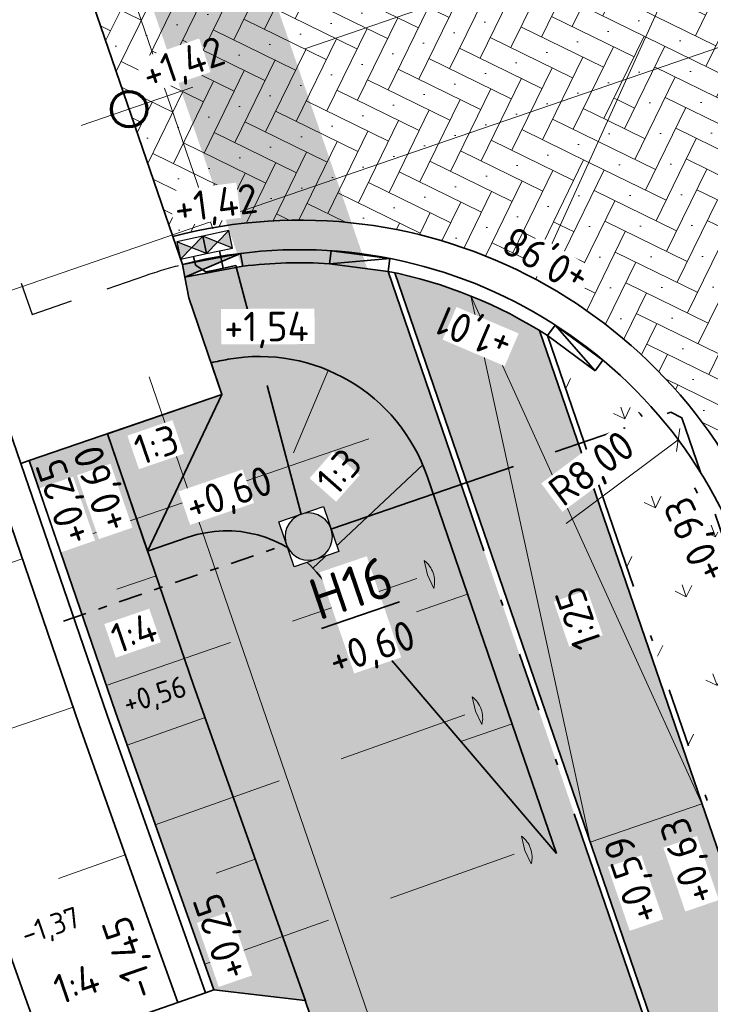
# Model space of a CAD drawing. Header units: metres. Extents: x 264779 to 275389, y 575281 to 580396.
# Tile 151 of 174: x 265496 to 265508, y 577012 to 577029. Entities that reach past the tile are written whole.
import ezdxf

# ---------------------------------------------------------------- set-up
doc = ezdxf.new("R2010")
doc.units = ezdxf.units.M
doc.set_wipeout_variables(frame=1)
for name, pattern in [('AM-AS', [16, 10, -2, 2, -2]), ('B-WE-RI-HWA_HUISAANSLUITING_PVC_125-G', [10, 3.25, -0.75, 1.25, -0.75, 1.25, -0.75, 1.25, -0.75]), ('B-WE-RI-HWA_PVC_125-G', [10, 2.25, -1.083333, 2.25, -1.083333, 2.25, -1.083333]), ('B-WE-RI-HWA_PVC_315-G', [10, 2, -1.125, 0.75, -1.125, 2, -1.125, 0.75, -1.125]), ('B-WE-VH-KANTOPSLUITING_OPSLUITBAND_[AFMETINGEN1]-G', [10, 5.5, -0.875, 0, -0.875, 1, -0.875, 0, -0.875]), ('B-WE-VH-KANTOPSLUITING_TROTTOIRBAND_RWS_[AFMETINGEN1]-G', [10, 2.5, -1.5, 0, -1.5, 0, -1.5, 0, -1.5, 0, -1.5]), ('DASHED', [19.05, 12.7, -6.35]), ('HIDDEN', [9.525, 6.35, -3.175])]:
    doc.linetypes.add(name, pattern=pattern)
for name, color, linetype, lineweight, true_color in [('B-WE-KL-TRACE-A', 9, 'Continuous', 13, 0x808080), ('N-GV-GR-GRAS_BERMKRUIDENMENGSEL-A', 7, 'Continuous', 18, 0x00a500), ('N-OI-RI-HWA_KOLKAANSLUITING_PVC_160-G', 150, 'B-WE-RI-HWA_HUISAANSLUITING_PVC_125-G', 35, 0x007fff), ('N-OI-RI-HWA_KOLKAANSLUITING_PVC_200-G', 150, 'B-WE-RI-HWA_PVC_125-G', 35, 0x007fff), ('N-OI-RI-HWA_PVC_315-G', 150, 'B-WE-RI-HWA_PVC_315-G', 35, 0x007fff), ('N-WE-RI-HWA_KOLK-S', 150, 'Continuous', 25, 0x007fff), ('N-WE-RI-HWA_RIOOLPUT_INSPECTIEPUT-S', 150, 'Continuous', 25, 0x007fff), ('N-WE-VH-VERHARDING_STRAATBAKSTEEN_DIKFORMAAT_KEPER-ROOD-PAARS-A', 7, 'Continuous', 18, 0xa45729), ('N-WE-VH-VERHARDING_STRAATBAKSTEEN_WAALFORMAAT_HALF_PAARS-BRUIN-A', 7, 'Continuous', 18, 0x66332b)]:
    doc.layers.add(name, color=color, linetype=linetype, lineweight=lineweight, true_color=true_color)
for name, color, linetype, lineweight in [('B-XX-AL-HOOGTELABEL-T25', 252, 'Continuous', 9), ('N-CO-AM-AS-G', 10, 'AM-AS', 9), ('N-WA-RI-DETAIL1-G', 1, 'HIDDEN', 18), ('N-WE-GK-BESCHOEIING-G', 130, 'B-WE-GK-BESCHOEIING_TYPE_1-G', 35), ('N-WE-GK-BESCHOEIING_ACHTERKANT-G', 130, 'Continuous', 35), ('N-WE-GW-TALUD_KRUIN-G', 3, 'Continuous', 35), ('N-WE-GW-TALUD_TEEN-G', 94, 'Continuous', 35), ('N-WE-GW-TALUDARCERING_KORT-G', 90, 'Continuous', 18), ('N-WE-GW-TALUDARCERING_LANG-G', 60, 'Continuous', 13), ('N-WE-GW-WATERGANG_BODEM-G', 44, 'Continuous', 35), ('N-WE-RI-ALGEMEEN-PUTNUMMER_HWA-T35', 7, 'Continuous', 35), ('N-WE-VH-GOOT_SBS-G', 40, 'Continuous', 35), ('N-WE-VH-HELLING_AANDUIDING-G', 30, 'Continuous', 18), ('N-WE-VH-KANTOPSLUITING_ELEMENT_EINDVERLOOPBAND_110-220x250-G', 40, 'Continuous', 35), ('N-WE-VH-KANTOPSLUITING_ELEMENT_VERLOOPBAND_110-220x250_190-220x160-G', 40, 'Continuous', 35), ('N-WE-VH-KANTOPSLUITING_INRITBAND_190-220x160-G', 60, 'B-WE-VH-KANTOPSLUITING_GAZONBAND_[AFMETINGEN1]-G', 35), ('N-WE-VH-KANTOPSLUITING_OPSLUITBAND_100x200-G', 60, 'B-WE-VH-KANTOPSLUITING_OPSLUITBAND_[AFMETINGEN1]-G', 35), ('N-WE-VH-KANTOPSLUITING_TROTTOIRBAND_RWS_110-220x250-G', 60, 'B-WE-VH-KANTOPSLUITING_TROTTOIRBAND_RWS_[AFMETINGEN1]-G', 35), ('N-WE-VH-KNIKLIJN_AANDUIDING-G', 30, 'Continuous', 18), ('N-WE-VH-VERHARDING_STRAATBAKSTEEN_DIKFORMAAT_KEPER-G', 40, 'Continuous', 35), ('N-WE-VH-VERHARDING_STRAATBAKSTEEN_WAALFORMAAT_HALF-G', 40, 'Continuous', 35), ('N-XX-AL-HOOGTELABEL-T25-M', 7, 'Continuous', 25), ('T-WE-GR-TOEKOMSTIG-G', 3, 'DASHED', 25), ('X-XX-AL-AANPIJLING-T25', 7, 'Continuous', 25)]:
    doc.layers.add(name, color=color, linetype=linetype, lineweight=lineweight)
doc.layers.add('X-XX-AL-HULPLAAG-G', color=6, linetype='Continuous', lineweight=18, plot=False)
doc.layers.add('X-XX-AL-T70-250', color=210, linetype='Continuous', lineweight=70, plot=False)
doc.styles.add('NLCS-ISO-ANNOTATIVE-T25', font='NLCS-ISO.ttf', dxfattribs={"height": 2.5})
doc.styles.add('NLCS-ISO-ANNOTATIVE-T35', font='NLCS-ISO.ttf', dxfattribs={"height": 3.5})
doc.styles.add('NLCS-ISO-M1000-T25', font='NLCS-ISO.ttf', dxfattribs={"height": 2.5})
doc.linetypes.add('B-WE-GK-BESCHOEIING_TYPE_1-G', pattern='A,7.5,[151,NLCS.shx,S=2,R=0,X=-0.25,Y=0.6],2.5', length=10)
doc.linetypes.add('B-WE-VH-KANTOPSLUITING_GAZONBAND_[AFMETINGEN1]-G', pattern='A,4,-3,[160,NLCS.shx,S=0.25,R=0,X=0,Y=0],-3', length=10)
doc.dimstyles.new('NLCS-ANNOTATIVE-T25-SCHRAP', dxfattribs={"dimtxt": 2.5, "dimasz": 1.4, "dimexe": 2, "dimexo": 2, "dimgap": 0.7, "dimtad": 1, "dimzin": 0, "dimtxsty": 'NLCS-ISO-ANNOTATIVE-T25', "dimblk": 'OBLIQUE', "dimcen": 2.5, "dimdle": 2, "dimclrd": 256, "dimclre": 256, "dimclrt": 256, "dimadec": 1, "dimazin": 0, "dimtfac": 1, "dimtofl": 0, "dimtmove": 1, "dimatfit": 0, "dimldrblk": 'OBLIQUE', "dimfxl": 2, "dimfxlon": 1, "dimtfillclr": 256, "dimtolj": 1, "dimtzin": 0, "dimlwd": 18, "dimlwe": 18, "dimarcsym": 0})
pattern_1 = [(109.0885258, (229379.4453, 679350.7839), (-1.011904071, 0.491604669), [0.2109375, -1.380052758]), (64.0885258, (229379.4453, 679350.7839), (-1.011904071, 0.491604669), [0.2109375, -0.9140625]), (154.0885258, (229379.4453, 679350.7839), (-0.491604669, -1.011904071), [0.2109375, -0.9140625])]

# ---------------------------------------------------------------- blocks, each defined once
blk = doc.blocks.new('*U270')
blk.add_wipeout([(-1.125, 0.75), (1.125, 0.75), (1.125, -0.75), (-1.125, -0.75)])
h = blk.add_hatch(color=256)
h.dxf.hatch_style = 1
h.paths.add_polyline_path([(0, 0), (-1.125, 0.75), (-1.125, -0.75)])
h.paths.add_polyline_path([(1.125, -0.75), (1.125, 0.75), (0, 0)])
for p, q in [((-1.125, -0.75), (1.125, 0.75)), ((1.125, -0.75), (-1.125, 0.75))]:
    blk.add_line(p, q)
at = {"flags": 128}
blk.add_lwpolyline([(-1.125, -0.75), (1.125, -0.75), (1.125, 0.75), (-1.125, 0.75)], close=True, dxfattribs=at)
blk = doc.blocks.new('*U271')
blk.add_wipeout([(-1.125, 0.75), (1.125, 0.75), (1.125, -0.75), (-1.125, -0.75)])
h = blk.add_hatch(color=256)
h.dxf.hatch_style = 1
h.paths.add_polyline_path([(0, 0), (-1.125, 0.75), (-1.125, -0.75)])
h.paths.add_polyline_path([(1.125, -0.75), (1.125, 0.75), (0, 0)])
for p, q in [((-1.125, -0.75), (1.125, 0.75)), ((1.125, -0.75), (-1.125, 0.75))]:
    blk.add_line(p, q)
at = {"flags": 128}
blk.add_lwpolyline([(-1.125, -0.75), (1.125, -0.75), (1.125, 0.75), (-1.125, 0.75)], close=True, dxfattribs=at)
blk = doc.blocks.new('*U272')
blk.add_wipeout([(-1.125, 0.75), (1.125, 0.75), (1.125, -0.75), (-1.125, -0.75)])
h = blk.add_hatch(color=256)
h.dxf.hatch_style = 1
h.paths.add_polyline_path([(0, 0), (-1.125, 0.75), (-1.125, -0.75)])
h.paths.add_polyline_path([(1.125, -0.75), (1.125, 0.75), (0, 0)])
for p, q in [((-1.125, -0.75), (1.125, 0.75)), ((1.125, -0.75), (-1.125, 0.75))]:
    blk.add_line(p, q)
at = {"flags": 128}
blk.add_lwpolyline([(-1.125, -0.75), (1.125, -0.75), (1.125, 0.75), (-1.125, 0.75)], close=True, dxfattribs=at)
blk = doc.blocks.new('*U273')
blk.add_wipeout([(-1.125, 0.75), (1.125, 0.75), (1.125, -0.75), (-1.125, -0.75)])
h = blk.add_hatch(color=256)
h.dxf.hatch_style = 1
h.paths.add_polyline_path([(0, 0), (-1.125, 0.75), (-1.125, -0.75)])
h.paths.add_polyline_path([(1.125, -0.75), (1.125, 0.75), (0, 0)])
for p, q in [((-1.125, -0.75), (1.125, 0.75)), ((1.125, -0.75), (-1.125, 0.75))]:
    blk.add_line(p, q)
at = {"flags": 128}
blk.add_lwpolyline([(-1.125, -0.75), (1.125, -0.75), (1.125, 0.75), (-1.125, 0.75)], close=True, dxfattribs=at)
blk = doc.blocks.new('*U300')
at = {"flags": 128}
blk.add_lwpolyline([(0, 0), (18.867, 6.48)], dxfattribs=at)
blk = doc.blocks.new('*U182')
h = blk.add_hatch(color=256)
h.dxf.hatch_style = 1
h.paths.add_polyline_path([(0, 0.22), (-1, 0.22), (-1, 0)])
for p, q in [((-1, 0), (0, 0.22)), ((0, 0.22), (-1, 0.22)), ((-1, 0.22), (-1, 0)), ((0, 0), (0, 0.22)), ((-1, 0), (0, 0))]:
    blk.add_line(p, q)
blk = doc.blocks.new('*U156')
for p, q in [((-0.5, 0), (0, 0.11)), ((0, 0.11), (-0.5, 0.11)), ((-0.5, 0.11), (-0.5, 0)), ((0, 0), (0, 0.11)), ((-0.5, 0), (0, 0))]:
    blk.add_line(p, q)
blk = doc.blocks.new('N-SRI-PUT_HWA-SO')
at = {"ltscale": 0.99999}
blk.add_wipeout([(-2, 2), (2, 2), (2, -2), (-2, -2)], dxfattribs=at)
h = blk.add_hatch(color=256, dxfattribs=at)
h.dxf.hatch_style = 1
h.paths.add_polyline_path([(-2, 0, 1), (2, 0, 1)])
at = {"ltscale": 0.99999, "flags": 128}
blk.add_lwpolyline([(-2, -2), (2, -2), (2, 2), (-2, 2)], close=True, dxfattribs=at)
at = {"ltscale": 0.99999}
blk.add_circle((0, 0), 2, dxfattribs=at)
blk = doc.blocks.new('_Oblique')
at = {"color": 0, "linetype": 'ByBlock', "lineweight": -2}
blk.add_line((-0.5, -0.5), (0.5, 0.5), dxfattribs=at)
blk = doc.blocks.new('*D308')
at = {"layer": 'Defpoints', "color": 0, "transparency": 16777216}
for p in [(265507.403, 577021.735), (265500.992, 577016.951)]:
    blk.add_point(p, dxfattribs=at)
at = {"layer": 'X-XX-AL-AANPIJLING-T25', "lineweight": 18, "transparency": 16777216}
blk.add_line((265505.508, 577020.321), (265507.403, 577021.735), dxfattribs=at)
at = {"layer": 'X-XX-AL-AANPIJLING-T25', "lineweight": 18, "transparency": 16777216, "xscale": 0.28, "yscale": 0.28, "zscale": 0.28, "rotation": 36.73331481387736}
blk.add_blockref('_Oblique', (265507.403, 577021.735), dxfattribs=at)
at = {"layer": 'X-XX-AL-AANPIJLING-T25', "transparency": 16777216, "insert": (265505.968, 577021.213), "char_height": 0.5, "attachment_point": 5, "rotation": 36.7333, "style": 'NLCS-ISO-ANNOTATIVE-T25', "bg_fill": 3, "box_fill_scale": 1.1, "bg_fill_color": 256, "bg_fill_true_color": 13158600, "bg_fill_transparency": 0}
blk.add_mtext('\\A1;R8,00', dxfattribs=at)

msp = doc.modelspace()

# ---------------------------------------------------------------- hatches: boundary and pattern name
at = {"layer": 'B-WE-KL-TRACE-A'}
h = msp.add_hatch(dxfattribs=at)
h.set_pattern_fill('DOTS', color=256, scale=0.5)
h.set_pattern_definition([(0, (265713.50372, 576754.34745), (0.079375, 0.15875), [0, -0.15875])])
h.paths.add_polyline_path([(265257.497, 576901.576), (265280.092, 576836.285), (265298.31, 576783.268), (265291.791, 576781.392), (265239.384, 576934.357), (265222.655, 576983.209), (265230.7, 576979.939), (265245.297, 576937.421), (265245.427, 576937.04)])
h.paths.add_polyline_path([(265223.141, 576984.793), (265219.917, 576993.606), (265211.971, 577028.584), (265210.547, 577042.097), (265222.786, 577002.989), (265229.989, 576982.009)])
h.paths.add_polyline_path([(265207.488, 577055.376), (265208.876, 577042.208), (265202.774, 577069.069)])
h.paths.add_polyline_path([(265194.59, 577097.909), (265209.11, 577055.736), (265209.669, 577050.426), (265224.354, 577003.504), (265246.856, 576937.963), (265259.058, 576902.111), (265281.655, 576836.813), (265331.28, 576692.401), (265402.247, 576711.023), (265417.831, 576715.057), (265434.246, 576719.393), (265450.777, 576723.65), (265466.98, 576727.876), (265483.558, 576732.243), (265517.748, 576741.103), (265533.987, 576745.376), (265551.26, 576749.845), (265566.674, 576753.911), (265582.241, 576757.871), (265589.311, 576759.685), (265591.043, 576760.329), (265486.412, 577064.17), (265488.303, 577064.821), (265593.602, 576759.04), (265591.727, 576758.343), (265591.58, 576758.769), (265589.803, 576758.108), (265582.65, 576756.272), (265567.088, 576752.314), (265551.677, 576748.248), (265534.403, 576743.779), (265518.165, 576739.506), (265483.975, 576730.646), (265467.398, 576726.28), (265451.191, 576722.053), (265434.662, 576717.796), (265418.248, 576713.46), (265402.664, 576709.426), (265330.216, 576690.416), (265298.846, 576781.706), (265290.739, 576779.372), (265237.824, 576933.823), (265212.508, 577007.744), (265210.34, 577028.314), (265197.8, 577083.516), (265193.03, 577097.371)])
at = {"layer": 'N-GV-GR-GRAS_BERMKRUIDENMENGSEL-A'}
h = msp.add_hatch(dxfattribs=at)
h.set_pattern_fill('AGR-KRUIDEN', color=256, scale=0.5625, pattern_type=2)
h.set_pattern_definition([(109.0885258, (229273.9467, 679383.4868), (-1.011904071, 0.491604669), [0.2109375, -1.380052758]), (64.0885258, (229273.9467, 679383.4868), (-1.011904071, 0.491604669), [0.2109375, -0.9140625]), (154.0885258, (229273.9467, 679383.4868), (-0.491604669, -1.011904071), [0.2109375, -0.9140625])])
h.paths.add_polyline_path([(265515.065, 577019.136), (265515.39, 577018.19), (265516.808, 577018.677), (265505.214, 577052.44, -0.414214), (265509.113, 577060.419), (265510.059, 577060.744), (265509.572, 577062.163), (265508.626, 577061.838, 0.414214), (265503.795, 577051.953)])
h = msp.add_hatch(dxfattribs=at)
h.set_pattern_fill('AGR-KRUIDEN', color=256, scale=0.5625, pattern_type=2)
h.set_pattern_definition(pattern_1)
edge = h.paths.add_edge_path()
edge.add_line((265525.933, 576962.949), (265527.523, 576963.492))
edge.add_line((265527.523, 576963.492), (265523.242, 576976.003))
edge.add_line((265523.242, 576976.003), (265523.45, 576976.074))
edge.add_line((265523.45, 576976.074), (265512.619, 577007.724))
edge.add_line((265512.619, 577007.724), (265509.696, 577016.235))
edge.add_line((265509.696, 577016.235), (265509.488, 577016.163))
edge.add_line((265509.488, 577016.163), (265508.35, 577019.478))
edge.add_arc((265500.992, 577016.951), 7.78, 18.9534, 49.9498)
edge.add_line((265505.998, 577022.906), (265505.192, 577023.499))
edge.add_line((265505.192, 577023.499), (265510.821, 577007.108))
edge.add_line((265510.821, 577007.108), (265525.933, 576962.949))
at = {"layer": 'N-WE-VH-VERHARDING_STRAATBAKSTEEN_DIKFORMAAT_KEPER-ROOD-PAARS-A'}
h = msp.add_hatch(dxfattribs=at)
h.set_pattern_fill('AVH-SBS_DIKFORMAAT_KEPER', color=256, scale=28.125, angle=224.86, pattern_type=2)
h.set_pattern_definition([(243.94852576, (71884.3889, 116960.9372), (0.1782353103, -0.51914757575), [1.5525, -0.77625]), (153.94852576, (71885.43497, 116960.42584), (0.1782353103, -0.51914757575), [1.5525, -0.77625]), (243.94852576, (71884.1371, 116959.98025), (0.1782353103, -0.51914757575), [0, -2.32875]), (243.94852576, (71884.8267, 116960.50717), (0.1782353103, -0.51914757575), [0, -2.32875])])
edge = h.paths.add_edge_path()
edge.add_arc((265500.992, 577016.951), 8.5, 18.9534, 61.928)
edge.add_line((265504.992, 577024.451), (265507.809, 577030.658))
edge.add_line((265507.809, 577030.658), (265501.772, 577033.825))
edge.add_arc((265494.008, 577037.285), 8.5, 335.9787, 378.9534)
edge.add_line((265502.048, 577040.046), (265506.587, 577041.605))
edge.add_line((265506.587, 577041.605), (265513.571, 577021.27))
edge.add_line((265513.571, 577021.27), (265509.031, 577019.711))
at = {"layer": 'N-WE-VH-VERHARDING_STRAATBAKSTEEN_WAALFORMAAT_HALF_PAARS-BRUIN-A'}
h = msp.add_hatch(dxfattribs=at)
h.set_pattern_fill('AVH-SBS_WAALFORMAAT_HALFST', color=256, scale=28.125, angle=359.8649, style=0, pattern_type=2)
h.set_pattern_definition([(18.95339914, (53431.10338, 115509.40288), (-0.09134972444, 0.2660014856), []), (108.95339914, (53432.1674, 115509.7683), (-1.0640059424, -0.3653988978), [0.28125, -0.28125]), (108.95339914, (53431.544, 115509.8516), (-1.0640059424, -0.3653988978), [0.28125, -0.28125]), (18.95339914, (53431.5897, 115509.7186), (-0.1826994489, 0.5320029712), [0, -1.125, 0, 0, 0]), (18.95339914, (53432.03036, 115510.1673), (-0.1826994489, 0.5320029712), [0, -1.125, 0, 0, 0])])
edge = h.paths.add_edge_path()
edge.add_line((265573.781, 576816.644), (265590.533, 576767.333))
edge.add_line((265590.533, 576767.333), (265592.599, 576767.469))
edge.add_line((265592.599, 576767.469), (265575.674, 576817.289))
edge.add_line((265575.674, 576817.289), (265526.519, 576960.929))
edge.add_line((265526.519, 576960.929), (265525.817, 576962.981))
edge.add_line((265525.817, 576962.981), (265510.727, 577007.076))
edge.add_line((265510.727, 577007.076), (265505.058, 577023.583))
edge.add_arc((265500.992, 577016.951), 7.78, 58.4908, 78.0135)
edge.add_line((265502.607, 577024.561), (265508.835, 577006.427))
edge.add_line((265508.835, 577006.427), (265573.781, 576816.644))

# ---------------------------------------------------------------- linework, layer by layer
at = {"layer": 'N-CO-AM-AS-G'}
msp.add_lwpolyline([(265289.228, 576955.593), (265507.809, 577030.658)], dxfattribs=at)
at = {"layer": 'N-OI-RI-HWA_KOLKAANSLUITING_PVC_160-G', "flags": 128}
msp.add_lwpolyline([(265501.539, 577020.233), (265507.275, 577022.203), (265507.466, 577022.109), (265508.247, 577019.839), (265508.437, 577019.746), (265508.579, 577019.794)], dxfattribs=at)
at = {"layer": 'N-OI-RI-HWA_KOLKAANSLUITING_PVC_200-G', "flags": 128}
msp.add_lwpolyline([(265501.022, 577020.478), (265499.916, 577024.685), (265499.558, 577024.608)], dxfattribs=at)
at = {"layer": 'N-WA-RI-DETAIL1-G', "ltscale": 0.35, "flags": 128}
for points in [[(265496.912, 577019.95), (265502.586, 577021.899)], [(265497.724, 577017.586), (265503.398, 577019.535)], [(265498.555, 577015.228), (265504.21, 577017.234)], [(265499.39, 577012.872), (265505.045, 577014.878)]]:
    msp.add_lwpolyline(points, dxfattribs=at)
for points in [[(265503.267, 577019.225), (265503.162, 577019.454), (265503.104, 577019.698, -0.3)], [(265504.081, 577016.923), (265503.974, 577017.15), (265503.914, 577017.394, -0.3)], [(265504.917, 577014.567), (265504.81, 577014.794), (265504.75, 577015.038, -0.3)]]:
    msp.add_lwpolyline(points, format="xyb", close=True, dxfattribs=at)
at = {"layer": 'N-WE-GK-BESCHOEIING-G', "ltscale": 0.6, "flags": 128}
msp.add_lwpolyline([(265496.277, 577021.337), (265497.738, 577017.081), (265499.402, 577012.39)], dxfattribs=at)
at = {"layer": 'N-WE-GK-BESCHOEIING_ACHTERKANT-G', "flags": 128}
msp.add_lwpolyline([(265499.402, 577012.39), (265499.544, 577012.439), (265497.88, 577017.13), (265496.419, 577021.386), (265496.277, 577021.337)], dxfattribs=at)
at = {"layer": 'N-WE-GW-TALUD_KRUIN-G', "ltscale": 0.99999, "flags": 128}
for points in [[(265499.682, 577022.506), (265498.425, 577019.854)], [(265501.095, 577012.254), (265499.202, 577017.591), (265497.743, 577021.84)]]:
    msp.add_lwpolyline(points, dxfattribs=at)
at = {"layer": 'N-WE-GW-TALUDARCERING_KORT-G'}
for p, q in [((265501.479, 577022.912), (265500.893, 577021.518)), ((265496.302, 577019.725), (265495.167, 577019.335)), ((265498.567, 577019.439), (265497.905, 577019.212)), ((265503.84, 577019.126), (265502.974, 577018.828)), ((265498.045, 577014.72), (265496.914, 577014.319)), ((265500.246, 577014.647), (265499.586, 577014.413))]:
    msp.add_line(p, q, dxfattribs=at)
at = {"layer": 'N-WE-GW-TALUDARCERING_LANG-G'}
for p, q in [((265503.08, 577021.315), (265501.22, 577019.568)), ((265497.162, 577017.219), (265494.893, 577016.439)), ((265499.398, 577017.04), (265498.078, 577016.572)), ((265504.593, 577016.933), (265503.727, 577016.636))]:
    msp.add_line(p, q, dxfattribs=at)
at = {"layer": 'N-WE-GW-WATERGANG_BODEM-G'}
msp.add_lwpolyline([(265497.266, 577016.916), (265498.597, 577013.166), (265498.933, 577012.224), (265499.402, 577012.39), (265497.738, 577017.081), (265496.277, 577021.337), (265492.983, 577030.927), (265491.522, 577035.183), (265486.683, 577048.734), (265485.432, 577052.41), (265485.006, 577052.264), (265486.212, 577048.566), (265491.05, 577035.018), (265492.51, 577030.765), (265495.804, 577021.175)], close=True, dxfattribs=at)
at = {"layer": 'N-WE-GW-WATERGANG_BODEM-G', "flags": 128}
msp.add_lwpolyline([(265485.006, 577052.264), (265483.058, 577050.545), (265483.952, 577047.759), (265488.785, 577034.225), (265490.241, 577029.985), (265493.534, 577020.395), (265495, 577016.125), (265496.329, 577012.378), (265496.666, 577011.436), (265498.933, 577012.224)], dxfattribs=at)
at = {"layer": 'N-WE-VH-HELLING_AANDUIDING-G'}
msp.add_line((265507.804, 577015.585), (265505.913, 577014.936), dxfattribs=at)
msp.add_lwpolyline([(265507.804, 577015.585), (265503.894, 577024.169), (265505.913, 577014.936)], dxfattribs=at)
at = {"layer": 'N-WE-VH-KANTOPSLUITING_INRITBAND_190-220x160-G', "flags": 128}
msp.add_lwpolyline([(265505.192, 577023.499, 0.094303), (265502.494, 577024.584)], format="xyb", dxfattribs=at)
at = {"layer": 'N-WE-VH-KANTOPSLUITING_OPSLUITBAND_100x200-G', "flags": 128}
for points in [[(265590.588, 576759.087), (265589.455, 576762.422), (265590.43, 576767.326), (265573.686, 576816.611), (265508.74, 577006.395), (265502.494, 577024.584)], [(265527.523, 576963.492), (265525.933, 576962.949), (265510.821, 577007.108), (265505.192, 577023.499)]]:
    msp.add_lwpolyline(points, dxfattribs=at)
at = {"layer": 'N-WE-VH-KANTOPSLUITING_TROTTOIRBAND_RWS_110-220x250-G', "ltscale": 0.99999, "flags": 128}
for points in [[(265501.502, 577024.714, 0.047237), (265500.036, 577024.672, 0.047237)], [(265509.163, 577017.109), (265508.35, 577019.478, 0.136078), (265505.998, 577022.906, 0.136078)]]:
    msp.add_lwpolyline(points, format="xyb", dxfattribs=at)
at = {"layer": 'N-WE-VH-KNIKLIJN_AANDUIDING-G', "ltscale": 0.75}
for points in [[(265501.772, 577033.825), (265507.809, 577030.658), (265504.992, 577024.451)], [(265497.988, 577029.792), (265499.528, 577025.307)]]:
    msp.add_lwpolyline(points, dxfattribs=at)
at = {"layer": 'N-WE-VH-VERHARDING_STRAATBAKSTEEN_WAALFORMAAT_HALF-G', "flags": 128}
for points in [[(265590.677, 576759.137), (265589.559, 576762.429), (265590.533, 576767.333), (265573.781, 576816.644), (265508.835, 577006.427), (265502.607, 577024.561)], [(265527.555, 576963.398), (265525.871, 576962.822), (265510.727, 577007.076), (265505.058, 577023.583)]]:
    msp.add_lwpolyline(points, dxfattribs=at)
at = {"layer": 'X-XX-AL-HULPLAAG-G'}
msp.add_lwpolyline([(265289.959, 576953.465), (265313.574, 576961.575), (265326.607, 576966.051), (265344.493, 576972.193), (265361.724, 576978.111), (265374.303, 576982.431), (265452.786, 577009.383), (265467.748, 577014.521), (265499.489, 577025.422), (265508.54, 577028.53)], dxfattribs=at)
at = {"layer": 'X-XX-AL-T70-250'}
msp.add_circle((265498.111, 577027.327), 0.3, dxfattribs=at)

# ---------------------------------------------------------------- block references
at = {"layer": 'N-OI-RI-HWA_PVC_315-G', "xscale": 0.2, "yscale": 0.2, "zscale": 0.2}
msp.add_blockref('*U300', (265497, 577018.673), dxfattribs=at)
at = {"layer": 'N-WE-VH-KANTOPSLUITING_ELEMENT_VERLOOPBAND_110-220x250_190-220x160-G', "yscale": 1.999999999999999}
for p, xscale, zscale, rotation in [((265501.531, 577024.932), 1.999999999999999, 1.999999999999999, 172.5530904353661), ((265506.128, 577023.083), -2, 2, 143.6346098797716)]:
    msp.add_blockref('*U156', p, dxfattribs=dict(at, xscale=xscale, zscale=zscale, rotation=rotation))

# ---------------------------------------------------------------- next in the draw order: texts
at = {"layer": 'B-XX-AL-HOOGTELABEL-T25', "char_height": 0.36, "width": 0.36, "attachment_point": 1, "style": 'NLCS-ISO-ANNOTATIVE-T25', "bg_fill": 3, "box_fill_scale": 1.1, "bg_fill_color": 256, "bg_fill_transparency": 0}
for s, insert, rotation in [('+0,56', (265497.972, 577017.444), 16.8017), ('-1,37', (265496.247, 577013.529), 19)]:
    msp.add_mtext(s, dxfattribs=dict(at, insert=insert, rotation=rotation))

# ---------------------------------------------------------------- next in the draw order: hatches: boundary and pattern name
at = {"layer": 'N-GV-GR-GRAS_BERMKRUIDENMENGSEL-A'}
h = msp.add_hatch(dxfattribs=at)
h.set_pattern_fill('AGR-KRUIDEN', color=256, scale=0.5625, pattern_type=2)
h.set_pattern_definition(pattern_1)
edge = h.paths.add_edge_path()
edge.add_line((265544.192, 576895.666), (265546.356, 576896.476))
edge.add_line((265546.356, 576896.476), (265508.74, 577006.395))
edge.add_line((265508.74, 577006.395), (265502.494, 577024.584))
edge.add_line((265502.494, 577024.584), (265501.502, 577024.714))
edge.add_arc((265500.991, 577016.9), 7.83, 86.2552, 97.004)
edge.add_line((265500.036, 577024.672), (265499.053, 577024.486))
edge.add_line((265499.053, 577024.486), (265499.122, 577024.136))
edge.add_line((265499.122, 577024.136), (265499.682, 577022.506))
edge.add_line((265499.682, 577022.506), (265496.419, 577021.386))
edge.add_line((265496.419, 577021.386), (265497.88, 577017.13))
edge.add_line((265497.88, 577017.13), (265499.544, 577012.439))
edge.add_line((265499.544, 577012.439), (265501.088, 577012.255))
edge.add_line((265501.088, 577012.255), (265540.334, 576897.439))
edge.add_line((265540.334, 576897.439), (265543.159, 576898.476))
edge.add_line((265543.159, 576898.476), (265544.192, 576895.666))
edge = h.paths.add_edge_path()
edge.add_line((265546.66, 576895.587), (265544.512, 576894.792))
edge.add_line((265544.512, 576894.792), (265545.439, 576892.27))
edge.add_line((265545.439, 576892.27), (265542.476, 576891.172))
edge.add_line((265542.476, 576891.172), (265587.997, 576757.999))
edge.add_line((265587.997, 576757.999), (265589.325, 576758.45))
edge.add_line((265589.325, 576758.45), (265589.374, 576758.308))
edge.add_arc((265586.801, 576765.883), 8, 288.7583, 298.8426)
edge.add_line((265590.66, 576758.875), (265589.455, 576762.422))
edge.add_line((265589.455, 576762.422), (265590.43, 576767.326))
edge.add_line((265590.43, 576767.326), (265573.686, 576816.611))
edge.add_line((265573.686, 576816.611), (265546.66, 576895.587))

# ---------------------------------------------------------------- next in the draw order: linework, layer by layer
at = {"layer": 'N-WE-GW-TALUD_KRUIN-G', "ltscale": 0.99999, "flags": 128}
msp.add_lwpolyline([(265546.356, 576896.476), (265544.192, 576895.666), (265543.159, 576898.476), (265540.334, 576897.439), (265501.088, 577012.255), (265499.544, 577012.439), (265497.88, 577017.13), (265496.419, 577021.386), (265499.682, 577022.506), (265499.122, 577024.136), (265499.053, 577024.486)], dxfattribs=at)
msp.add_lwpolyline([(265505.345, 577014.741), (265503.154, 577021.121, 0.370068), (265499.787, 577023.099, 0.011724), (265499.498, 577023.04), (265499.682, 577022.506), (265497.743, 577021.84)], format="xyb", dxfattribs=at)
at = {"layer": 'N-WE-GW-TALUD_TEEN-G', "ltscale": 0.99999, "flags": 128}
msp.add_lwpolyline([(265505.345, 577014.741), (265501.283, 577019.498, 0.30789), (265499.112, 577020.09), (265498.425, 577019.854), (265497.743, 577021.84)], format="xyb", dxfattribs=at)
at = {"layer": 'X-XX-AL-HULPLAAG-G', "flags": 128}
msp.add_lwpolyline([(265498.452, 577022.805), (265504.578, 577004.968), (265569.522, 576815.191), (265587.212, 576763.12)], dxfattribs=at)

# ---------------------------------------------------------------- next in the draw order: block references
at = {"layer": 'N-WE-RI-HWA_KOLK-S', "xscale": 0.2, "yscale": 0.2, "zscale": 0.2, "rotation": 12.0816511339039}
msp.add_blockref('*U270', (265499.17, 577024.985), dxfattribs=at)

# ---------------------------------------------------------------- next in the draw order: texts
at = {"layer": 'N-XX-AL-HOOGTELABEL-T25-M', "char_height": 0.5, "attachment_point": 1, "style": 'NLCS-ISO-M1000-T25', "bg_fill": 3, "box_fill_scale": 1.1, "bg_fill_color": 256, "bg_fill_transparency": 0}
for s, insert, width, rotation in [('1:4', (265497.755, 577018.59), 0.7048, 18.9534), ('+0,59', (265506.614, 577013.499), 1.04288, 108.9534), ('+0,25', (265499.659, 577012.551), 1.04288, 108.9534), ('-1,45', (265498.099, 577012.215), 1.04288, 108.9534)]:
    msp.add_mtext(s, dxfattribs=dict(at, insert=insert, width=width, rotation=rotation))

# ---------------------------------------------------------------- next in the draw order: block references
at = {"layer": 'N-WE-RI-HWA_KOLK-S', "xscale": 0.2, "yscale": 0.2, "zscale": 0.2, "rotation": 12.0816511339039}
msp.add_blockref('*U271', (265499.17, 577024.985), dxfattribs=at)

# ---------------------------------------------------------------- next in the draw order: texts
at = {"layer": 'N-XX-AL-HOOGTELABEL-T25-M', "char_height": 0.5, "attachment_point": 1, "style": 'NLCS-ISO-M1000-T25', "bg_fill": 3, "box_fill_scale": 1.1, "bg_fill_color": 256, "bg_fill_transparency": 0}
for s, insert, width, rotation in [('+0,63', (265507.554, 577013.825), 1.04288, 108.9534), ('1:4', (265496.783, 577012.657), 0.7048, 18.9534)]:
    msp.add_mtext(s, dxfattribs=dict(at, insert=insert, width=width, rotation=rotation))

# ---------------------------------------------------------------- next in the draw order: linework, layer by layer
at = {"layer": 'T-WE-GR-TOEKOMSTIG-G', "ltscale": 0.1, "flags": 128}
msp.add_lwpolyline([(265497.209, 577029.953, -0.020204), (265496.607, 577029.719), (265494.682, 577029.058), (265496.469, 577023.856), (265498.393, 577024.517, -0.020203), (265499.012, 577024.702, -0.020203)], format="xyb", dxfattribs=at)

# ---------------------------------------------------------------- next in the draw order: block references
at = {"layer": 'N-WE-RI-HWA_KOLK-S', "xscale": 0.2, "yscale": 0.2, "zscale": 0.2, "rotation": 12.0816511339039}
msp.add_blockref('*U272', (265499.61, 577025.08), dxfattribs=at)

# ---------------------------------------------------------------- next in the draw order: block references
msp.add_blockref('*U273', (265499.61, 577025.08), dxfattribs=at)

# ---------------------------------------------------------------- next in the draw order: hatches: boundary and pattern name
at = {"layer": 'N-WE-VH-VERHARDING_STRAATBAKSTEEN_DIKFORMAAT_KEPER-ROOD-PAARS-A'}
h = msp.add_hatch(dxfattribs=at)
h.set_pattern_fill('AVH-SBS_DIKFORMAAT_KEPER', color=256, scale=28.125, angle=134.86, pattern_type=2)
h.set_pattern_definition([(153.94852576, (71884.3889, 116960.9372), (-0.51914757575, -0.1782353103), [1.5525, -0.77625]), (63.94852576, (71883.87753, 116959.89113), (-0.51914757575, -0.1782353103), [1.5525, -0.77625]), (153.94852576, (71883.43194, 116961.189), (-0.51914757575, -0.1782353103), [0, -2.32875]), (153.94852576, (71883.95887, 116960.4994), (-0.51914757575, -0.1782353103), [0, -2.32875])])
edge = h.paths.add_edge_path()
edge.add_arc((265500.992, 577016.951), 8.5, 61.928, 104.5966)
edge.add_line((265498.85, 577025.176), (265497.372, 577029.479))
edge.add_arc((265494.008, 577037.285), 8.5, 293.3101, 335.9787)
edge.add_line((265501.772, 577033.825), (265507.809, 577030.658))
edge.add_line((265507.809, 577030.658), (265504.992, 577024.451))

# ---------------------------------------------------------------- next in the draw order: linework, layer by layer
at = {"layer": 'N-OI-RI-HWA_KOLKAANSLUITING_PVC_160-G', "flags": 128}
for points in [[(265499.558, 577024.608), (265499.411, 577024.577), (265499.233, 577024.692), (265499.202, 577024.839)], [(265499.704, 577024.64), (265499.642, 577024.933)]]:
    msp.add_lwpolyline(points, dxfattribs=at)
at = {"layer": 'N-WE-VH-GOOT_SBS-G', "flags": 128}
msp.add_lwpolyline([(265498.85, 577025.176), (265499.012, 577024.702, -0.39074), (265508.558, 577019.549), (265509.031, 577019.711, 0.392113)], format="xyb", close=True, dxfattribs=at)
at = {"layer": 'N-WE-VH-KNIKLIJN_AANDUIDING-G', "ltscale": 0.75}
msp.add_lwpolyline([(265497.988, 577029.792), (265499.528, 577025.307)], dxfattribs=at)
at = {"layer": 'N-WE-VH-VERHARDING_STRAATBAKSTEEN_DIKFORMAAT_KEPER-G', "flags": 128}
msp.add_lwpolyline([(265506.587, 577041.605), (265502.048, 577040.046, -0.392114), (265497.372, 577029.479), (265498.85, 577025.176, -0.392113), (265509.031, 577019.711), (265513.571, 577021.27)], format="xyb", close=True, dxfattribs=at)

# ---------------------------------------------------------------- next in the draw order: block references
at = {"layer": 'N-WE-VH-KANTOPSLUITING_ELEMENT_EINDVERLOOPBAND_110-220x250-G', "xscale": -1, "yscale": -1, "zscale": -1, "rotation": 190.7403873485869}
msp.add_blockref('*U182', (265500.036, 577024.672), dxfattribs=at)

# ---------------------------------------------------------------- next in the draw order: block references
at = {"layer": 'N-WE-RI-HWA_RIOOLPUT_INSPECTIEPUT-S', "xscale": -0.2000000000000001, "yscale": 0.2, "zscale": 0.2, "rotation": 18.90507541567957}
msp.add_blockref('N-SRI-PUT_HWA-SO', (265501.151, 577020.1), dxfattribs=at)

# ---------------------------------------------------------------- next in the draw order: texts
at = {"layer": 'N-XX-AL-HOOGTELABEL-T25-M', "char_height": 0.5, "style": 'NLCS-ISO-M1000-T25', "bg_fill": 3, "box_fill_scale": 1.1, "bg_fill_color": 256, "bg_fill_transparency": 0}
for s, insert, width, attachment_point, rotation in [('+1,42', (265498.279, 577028.121), 1.04288, 1, 18.9534), ('+1,42', (265498.848, 577025.893), 1.04288, 1, 7.5822), ('+0,98', (265505.677, 577024.164), 1.04288, 1, 149.085), ('+1,01', (265504.44, 577023.049), 1.04288, 1, 156.8702), ('+1,54', (265499.72, 577023.284), 1.48, 7, 0.1827), ('+0,25', (265496.998, 577019.902), 1.04288, 1, 108.9534)]:
    msp.add_mtext(s, dxfattribs=dict(at, insert=insert, width=width, attachment_point=attachment_point, rotation=rotation))

# ---------------------------------------------------------------- next in the draw order: texts
at = {"layer": 'N-XX-AL-HOOGTELABEL-T25-M', "char_height": 0.5, "width": 1.04288, "style": 'NLCS-ISO-M1000-T25', "bg_fill": 3, "box_fill_scale": 1.1, "bg_fill_color": 256, "bg_fill_transparency": 0}
for insert, attachment_point, rotation in [((265497.631, 577020.121), 1, 108.9534), ((265499.213, 577020.251), 7, 18.9534)]:
    msp.add_mtext('+0,60', dxfattribs=dict(at, insert=insert, attachment_point=attachment_point, rotation=rotation))

# ---------------------------------------------------------------- next in the draw order: dimensions: what is measured, and where the dimension line sits
at = {"layer": 'X-XX-AL-AANPIJLING-T25'}
dim = msp.add_radius_dim(center=(265500.992, 577016.951), mpoint=(265507.403, 577021.735), dimstyle='NLCS-ANNOTATIVE-T25-SCHRAP', override={"dimtfill": 1}, dxfattribs=at)
dim.commit()
dim.dimension.update_dxf_attribs({"geometry": '*D308', "text_midpoint": (265506.231, 577020.861), "dimtype": 164})

# ---------------------------------------------------------------- next in the draw order: texts
at = {"layer": 'N-WE-RI-ALGEMEEN-PUTNUMMER_HWA-T35', "insert": (265502.045, 577018.723), "char_height": 0.7, "width": 0.7, "attachment_point": 5, "rotation": 18.8183, "style": 'NLCS-ISO-ANNOTATIVE-T35', "bg_fill": 3, "box_fill_scale": 1.1, "bg_fill_color": 256, "bg_fill_true_color": 13158600, "bg_fill_transparency": 0}
msp.add_mtext('{\\LH16\\P\\H0.71429x;\\l+0,60}', dxfattribs=at)
at = {"layer": 'N-XX-AL-HOOGTELABEL-T25-M', "char_height": 0.5, "style": 'NLCS-ISO-M1000-T25', "bg_fill": 3, "box_fill_scale": 1.1, "bg_fill_color": 256, "bg_fill_transparency": 0}
for s, insert, width, attachment_point, rotation in [('1:3', (265498.147, 577021.777), 0.7048, 1, 18.9534), ('1:3', (265501.61, 577020.761), 0.5, 7, 48.5836), ('+0,93', (265507.757, 577019.254), 1.04288, 1, 114.5842), ('1:25', (265505.711, 577018.718), 0.7048, 5, 108.9534)]:
    msp.add_mtext(s, dxfattribs=dict(at, insert=insert, width=width, attachment_point=attachment_point, rotation=rotation))

doc.saveas('drawing.dxf')
